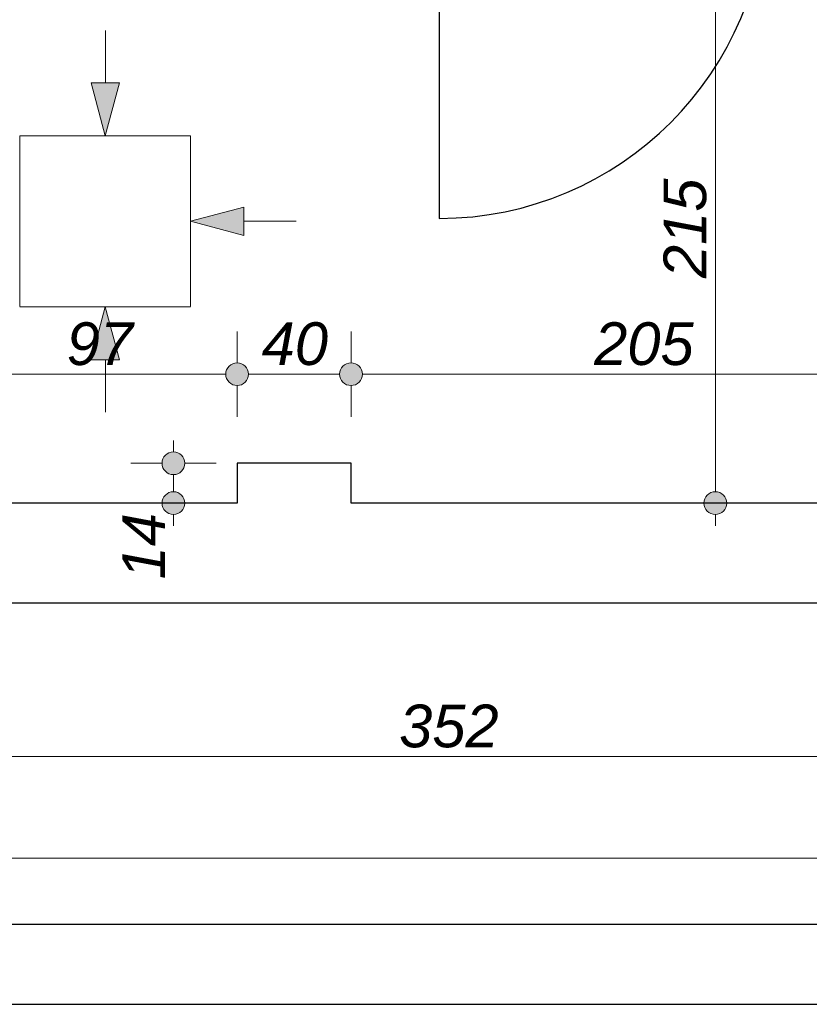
# Model space of a CAD drawing. Header units: millimetres. Extents: x -170998 to -45998, y 10557 to 52557.
# Tile 26 of 92: x -116432 to -113658, y 14639 to 18097. Entities that reach past the tile are written whole.
import ezdxf

# ---------------------------------------------------------------- set-up
doc = ezdxf.new("R2010")
doc.units = ezdxf.units.MM
doc.header["$MEASUREMENT"] = 0
doc.linetypes.add('Wipeout_Contour', pattern=[1000, 0, -1000])
for name, color, linetype in [('Drzwi', 7, 'Continuous'), ('Linia', 7, 'Continuous'), ('Strop', 7, 'Continuous'), ('Słup', 7, 'Continuous'), ('Wymiary', 7, 'Continuous'), ('Ściana', 7, 'Continuous')]:
    doc.layers.add(name, color=color, linetype=linetype)
doc.styles.add('Arial', font='txt')
doc.dimstyles.new('GENERATED_STYLE__1', dxfattribs={"dimtxt": 150, "dimasz": 152, "dimexe": 0.18, "dimexo": 0, "dimgap": 0.09, "dimtad": 1, "dimtih": 1, "dimtoh": 1, "dimlfac": 0.1, "dimzin": 0, "dimdsep": 46, "dimtxsty": 'Arial', "dimblk": 'ARROWHEAD_11', "dimblk1": 'ARROWHEAD_11', "dimblk2": 'ARROWHEAD_11', "dimcen": 0.09, "dimclrd": 114, "dimclre": 114, "dimclrt": 114, "dimazin": 0, "dimtfac": 1, "dimtdec": 4, "dimtmove": 0, "dimatfit": 3, "dimfxl": 1, "dimtolj": 1, "dimtzin": 0, "dimarcsym": 0})
doc.dimstyles.new('GENERATED_STYLE__2', dxfattribs={"dimtxt": 150, "dimasz": 152, "dimexe": 0.18, "dimexo": 0, "dimgap": 0.09, "dimtad": 1, "dimlfac": 0.1, "dimzin": 0, "dimdsep": 46, "dimtxsty": 'Arial', "dimblk": 'ARROWHEAD_11', "dimblk1": 'ARROWHEAD_11', "dimblk2": 'ARROWHEAD_11', "dimcen": 0.09, "dimclrd": 114, "dimclre": 114, "dimclrt": 114, "dimazin": 0, "dimtfac": 1, "dimtdec": 4, "dimtmove": 0, "dimatfit": 3, "dimfxl": 1, "dimtolj": 1, "dimtzin": 0, "dimarcsym": 0})

# ---------------------------------------------------------------- blocks, each defined once
blk = doc.blocks.new('*D87')
at = {"layer": 'Wymiary', "linetype": 'Continuous', "lineweight": 13}
for points in [[(-116598, 16852.2), (-116601.1, 16867.5), (-116609.7, 16880.5), (-116622.7, 16889.1), (-116638, 16892.2), (-116653.3, 16889.1), (-116666.3, 16880.5), (-116675, 16867.5), (-116678, 16852.2), (-116675, 16836.9), (-116666.3, 16823.9), (-116653.3, 16815.2), (-116638, 16812.2), (-116622.7, 16815.2), (-116609.7, 16823.9), (-116601.1, 16836.9)], [(-115628, 16852.2), (-115631.1, 16867.5), (-115639.7, 16880.5), (-115652.7, 16889.1), (-115668, 16892.2), (-115683.3, 16889.1), (-115696.3, 16880.5), (-115705, 16867.5), (-115708, 16852.2), (-115705, 16836.9), (-115696.3, 16823.9), (-115683.3, 16815.2), (-115668, 16812.2), (-115652.7, 16815.2), (-115639.7, 16823.9), (-115631.1, 16836.9)]]:
    blk.add_hatch(color=114, dxfattribs=at).paths.add_polyline_path(points)
at = {"layer": 'Wymiary', "color": 114, "lineweight": 13}
for p, q in [((-116638, 16892.2), (-116638, 17002.2)), ((-115668, 16892.2), (-115668, 17002.2)), ((-116598, 16852.2), (-115708, 16852.2)), ((-116638, 16702.2), (-116638, 16812.2)), ((-115668, 16702.2), (-115668, 16812.2))]:
    blk.add_line(p, q, dxfattribs=at)
for centre in [(-116638, 16852.2), (-115668, 16852.2)]:
    blk.add_circle(centre, 40, dxfattribs=at)
at = {"layer": 'Wymiary', "color": 114, "lineweight": 13, "insert": (-116266.8, 16882.2), "char_height": 150, "attachment_point": 7, "style": 'Arial'}
blk.add_mtext('\\A1;{\\fArial|b0|i1|c238|p38;97}', dxfattribs=at)
blk = doc.blocks.new('ARROWHEAD_11')
at = {"color": 0, "linetype": 'Continuous', "lineweight": 0}
blk.add_line((0, 0), (-1, 0), dxfattribs=at)
at = {"color": 0, "linetype": 'Continuous', "lineweight": 0, "const_width": 0.25, "flags": 128}
blk.add_lwpolyline([(-0.125, 0, 1), (0.125, 0, 1)], format="xyb", close=True, dxfattribs=at)
blk = doc.blocks.new('*D88')
at = {"layer": 'Wymiary', "linetype": 'Continuous', "lineweight": 13}
for points in [[(-115628, 16852.2), (-115631.1, 16867.5), (-115639.7, 16880.5), (-115652.7, 16889.1), (-115668, 16892.2), (-115683.3, 16889.1), (-115696.3, 16880.5), (-115705, 16867.5), (-115708, 16852.2), (-115705, 16836.9), (-115696.3, 16823.9), (-115683.3, 16815.2), (-115668, 16812.2), (-115652.7, 16815.2), (-115639.7, 16823.9), (-115631.1, 16836.9)], [(-115228, 16852.2), (-115231.1, 16867.5), (-115239.7, 16880.5), (-115252.7, 16889.1), (-115268, 16892.2), (-115283.3, 16889.1), (-115296.3, 16880.5), (-115305, 16867.5), (-115308, 16852.2), (-115305, 16836.9), (-115296.3, 16823.9), (-115283.3, 16815.2), (-115268, 16812.2), (-115252.7, 16815.2), (-115239.7, 16823.9), (-115231.1, 16836.9)]]:
    blk.add_hatch(color=114, dxfattribs=at).paths.add_polyline_path(points)
at = {"layer": 'Wymiary', "color": 114, "lineweight": 13}
for p, q in [((-115668, 16892.2), (-115668, 17002.2)), ((-115268, 16892.2), (-115268, 17002.2)), ((-115628, 16852.2), (-115308, 16852.2)), ((-115668, 16702.2), (-115668, 16812.2)), ((-115268, 16702.2), (-115268, 16812.2))]:
    blk.add_line(p, q, dxfattribs=at)
for centre in [(-115668, 16852.2), (-115268, 16852.2)]:
    blk.add_circle(centre, 40, dxfattribs=at)
at = {"layer": 'Wymiary', "color": 114, "lineweight": 13, "insert": (-115581.8, 16882.2), "char_height": 150, "attachment_point": 7, "style": 'Arial'}
blk.add_mtext('\\A1;{\\fArial|b0|i1|c238|p38;40}', dxfattribs=at)
blk = doc.blocks.new('*D89')
at = {"layer": 'Wymiary', "linetype": 'Continuous', "lineweight": 13}
for points in [[(-115228, 16852.2), (-115231.1, 16867.5), (-115239.7, 16880.5), (-115252.7, 16889.1), (-115268, 16892.2), (-115283.3, 16889.1), (-115296.3, 16880.5), (-115305, 16867.5), (-115308, 16852.2), (-115305, 16836.9), (-115296.3, 16823.9), (-115283.3, 16815.2), (-115268, 16812.2), (-115252.7, 16815.2), (-115239.7, 16823.9), (-115231.1, 16836.9)], [(-113178, 16852.2), (-113181.1, 16867.5), (-113189.7, 16880.5), (-113202.7, 16889.1), (-113218, 16892.2), (-113233.3, 16889.1), (-113246.3, 16880.5), (-113255, 16867.5), (-113258, 16852.2), (-113255, 16836.9), (-113246.3, 16823.9), (-113233.3, 16815.2), (-113218, 16812.2), (-113202.7, 16815.2), (-113189.7, 16823.9), (-113181.1, 16836.9)]]:
    blk.add_hatch(color=114, dxfattribs=at).paths.add_polyline_path(points)
at = {"layer": 'Wymiary', "color": 114, "lineweight": 13}
for p, q in [((-115268, 16892.2), (-115268, 17002.2)), ((-113218, 16892.2), (-113218, 17002.2)), ((-115228, 16852.2), (-113258, 16852.2)), ((-115268, 16702.2), (-115268, 16812.2)), ((-113218, 16702.2), (-113218, 16812.2))]:
    blk.add_line(p, q, dxfattribs=at)
for centre in [(-115268, 16852.2), (-113218, 16852.2)]:
    blk.add_circle(centre, 40, dxfattribs=at)
at = {"layer": 'Wymiary', "color": 114, "lineweight": 13, "insert": (-114413.8, 16882.2), "char_height": 150, "attachment_point": 7, "style": 'Arial'}
blk.add_mtext('\\A1;{\\fArial|b0|i1|c238|p38;205}', dxfattribs=at)
blk = doc.blocks.new('*D647')
at = {"layer": 'Wymiary', "linetype": 'Continuous', "lineweight": 13}
for points in [[(-115851.9, 16539.3), (-115855, 16554.6), (-115863.6, 16567.6), (-115876.6, 16576.3), (-115891.9, 16579.3), (-115907.2, 16576.3), (-115920.2, 16567.6), (-115928.9, 16554.6), (-115931.9, 16539.3), (-115928.9, 16524), (-115920.2, 16511), (-115907.2, 16502.4), (-115891.9, 16499.3), (-115876.6, 16502.4), (-115863.6, 16511), (-115855, 16524)], [(-115851.9, 16399.3), (-115855, 16414.6), (-115863.6, 16427.6), (-115876.6, 16436.3), (-115891.9, 16439.3), (-115907.2, 16436.3), (-115920.2, 16427.6), (-115928.9, 16414.6), (-115931.9, 16399.3), (-115928.9, 16384), (-115920.2, 16371), (-115907.2, 16362.4), (-115891.9, 16359.3), (-115876.6, 16362.4), (-115863.6, 16371), (-115855, 16384)]]:
    blk.add_hatch(color=114, dxfattribs=at).paths.add_polyline_path(points)
at = {"layer": 'Wymiary', "color": 114, "lineweight": 13}
for p, q in [((-115891.9, 16579.3), (-115891.9, 16619.3)), ((-115931.9, 16539.3), (-116041.9, 16539.3)), ((-115741.9, 16539.3), (-115851.9, 16539.3)), ((-115891.9, 16439.3), (-115891.9, 16499.3)), ((-115931.9, 16399.3), (-116041.9, 16399.3)), ((-115741.9, 16399.3), (-115851.9, 16399.3)), ((-115891.9, 16319.3), (-115891.9, 16359.3))]:
    blk.add_line(p, q, dxfattribs=at)
for centre in [(-115891.9, 16539.3), (-115891.9, 16399.3)]:
    blk.add_circle(centre, 40, dxfattribs=at)
at = {"layer": 'Wymiary', "color": 114, "lineweight": 13, "insert": (-115921.9, 16131.7), "char_height": 150, "attachment_point": 7, "rotation": 90, "style": 'Arial'}
blk.add_mtext('\\A1;{\\fArial|b0|i1|c238|p38;14}', dxfattribs=at)
blk = doc.blocks.new('*D660')
at = {"layer": 'Wymiary', "linetype": 'Continuous', "lineweight": 13}
for points in [[(-113948.1, 18549.3), (-113951.2, 18564.6), (-113959.8, 18577.6), (-113972.8, 18586.3), (-113988.1, 18589.3), (-114003.4, 18586.3), (-114016.4, 18577.6), (-114025.1, 18564.6), (-114028.1, 18549.3), (-114025.1, 18534), (-114016.4, 18521), (-114003.4, 18512.4), (-113988.1, 18509.3), (-113972.8, 18512.4), (-113959.8, 18521), (-113951.2, 18534)], [(-113948.1, 16399.3), (-113951.2, 16414.6), (-113959.8, 16427.6), (-113972.8, 16436.3), (-113988.1, 16439.3), (-114003.4, 16436.3), (-114016.4, 16427.6), (-114025.1, 16414.6), (-114028.1, 16399.3), (-114025.1, 16384), (-114016.4, 16371), (-114003.4, 16362.4), (-113988.1, 16359.3), (-113972.8, 16362.4), (-113959.8, 16371), (-113951.2, 16384)]]:
    blk.add_hatch(color=114, dxfattribs=at).paths.add_polyline_path(points)
at = {"layer": 'Wymiary', "color": 114, "lineweight": 13}
for p, q in [((-114028.1, 18549.3), (-114138.1, 18549.3)), ((-113838.1, 18549.3), (-113948.1, 18549.3)), ((-113988.1, 16439.3), (-113988.1, 18509.3)), ((-114028.1, 16399.3), (-114138.1, 16399.3)), ((-113838.1, 16399.3), (-113948.1, 16399.3)), ((-113988.1, 16319.3), (-113988.1, 16359.3))]:
    blk.add_line(p, q, dxfattribs=at)
for centre in [(-113988.1, 18549.3), (-113988.1, 16399.3)]:
    blk.add_circle(centre, 40, dxfattribs=at)
at = {"layer": 'Wymiary', "color": 114, "lineweight": 13, "char_height": 150, "attachment_point": 7, "rotation": 90, "style": 'Arial'}
for s, insert in [('\\A1;{\\fArial|b0|i1|c238|p38;12}', (-114018.1, 18281.7)), ('\\A1;{\\fArial|b0|i1|c238|p38;215}', (-114018.1, 17189.7))]:
    blk.add_mtext(s, dxfattribs=dict(at, insert=insert))
blk = doc.blocks.new('*D701')
at = {"layer": 'Wymiary', "linetype": 'Continuous', "lineweight": 13}
for points in [[(-116648, 15509.7), (-116651.1, 15525), (-116659.7, 15538), (-116672.7, 15546.7), (-116688, 15549.7), (-116703.3, 15546.7), (-116716.3, 15538), (-116725, 15525), (-116728, 15509.7), (-116725, 15494.4), (-116716.3, 15481.4), (-116703.3, 15472.7), (-116688, 15469.7), (-116672.7, 15472.7), (-116659.7, 15481.4), (-116651.1, 15494.4)], [(-113128, 15509.7), (-113131.1, 15525), (-113139.7, 15538), (-113152.7, 15546.7), (-113168, 15549.7), (-113183.3, 15546.7), (-113196.3, 15538), (-113205, 15525), (-113208, 15509.7), (-113205, 15494.4), (-113196.3, 15481.4), (-113183.3, 15472.7), (-113168, 15469.7), (-113152.7, 15472.7), (-113139.7, 15481.4), (-113131.1, 15494.4)]]:
    blk.add_hatch(color=114, dxfattribs=at).paths.add_polyline_path(points)
at = {"layer": 'Wymiary', "color": 114, "lineweight": 13}
for p, q in [((-116688, 15549.7), (-116688, 15659.7)), ((-113168, 15549.7), (-113168, 15659.7)), ((-116648, 15509.7), (-113208, 15509.7)), ((-116688, 15359.7), (-116688, 15469.7)), ((-113168, 15359.7), (-113168, 15469.7))]:
    blk.add_line(p, q, dxfattribs=at)
for centre in [(-116688, 15509.7), (-113168, 15509.7)]:
    blk.add_circle(centre, 40, dxfattribs=at)
at = {"layer": 'Wymiary', "color": 114, "lineweight": 13, "insert": (-115098.8, 15539.7), "char_height": 150, "attachment_point": 7, "style": 'Arial'}
blk.add_mtext('\\A1;{\\fArial|b0|i1|c238|p38;352}', dxfattribs=at)
blk = doc.blocks.new('*D717')
at = {"layer": 'Wymiary', "linetype": 'Continuous', "lineweight": 13}
for points in [[(-140218, 15152.7), (-140221.1, 15168.1), (-140229.7, 15181), (-140242.7, 15189.7), (-140258, 15192.7), (-140273.3, 15189.7), (-140286.3, 15181), (-140295, 15168.1), (-140298, 15152.7), (-140295, 15137.4), (-140286.3, 15124.5), (-140273.3, 15115.8), (-140258, 15112.7), (-140242.7, 15115.8), (-140229.7, 15124.5), (-140221.1, 15137.4)], [(-67518, 15152.7), (-67521, 15168.1), (-67529.7, 15181), (-67542.7, 15189.7), (-67558, 15192.7), (-67573.3, 15189.7), (-67586.3, 15181), (-67594.9, 15168.1), (-67598, 15152.7), (-67594.9, 15137.4), (-67586.3, 15124.5), (-67573.3, 15115.8), (-67558, 15112.7), (-67542.7, 15115.8), (-67529.7, 15124.5), (-67521, 15137.4)]]:
    blk.add_hatch(color=114, dxfattribs=at).paths.add_polyline_path(points)
at = {"layer": 'Wymiary', "color": 114, "lineweight": 13}
for p, q in [((-140258, 15192.7), (-140258, 15302.7)), ((-67558, 15192.7), (-67558, 15302.7)), ((-140338, 15152.7), (-140298, 15152.7)), ((-140218, 15152.7), (-67598, 15152.7)), ((-67518, 15152.7), (-67478, 15152.7)), ((-140258, 15002.7), (-140258, 15112.7)), ((-67558, 15002.7), (-67558, 15112.7))]:
    blk.add_line(p, q, dxfattribs=at)
for centre in [(-140258, 15152.7), (-67558, 15152.7)]:
    blk.add_circle(centre, 40, dxfattribs=at)
at = {"layer": 'Wymiary', "color": 114, "lineweight": 13, "insert": (-104307.1, 15182.7), "char_height": 150, "attachment_point": 7, "style": 'Arial'}
blk.add_mtext('\\A1;{\\fArial|b0|i1|c238|p38;7\xa0270,01}', dxfattribs=at)

msp = doc.modelspace()

# ---------------------------------------------------------------- hatches: boundary and pattern name
at = {"layer": 'Linia', "linetype": 'Continuous', "lineweight": 13}
for points in [[(-116131.112, 17689.012), (-116080.863, 17875.547), (-116180.863, 17875.681)], [(-115831.512, 17389.012), (-115644.91, 17339.012), (-115644.91, 17439.012)], [(-116131.112, 17089.012), (-116180.863, 16902.343), (-116080.863, 16902.476)]]:
    msp.add_hatch(color=150, dxfattribs=at).paths.add_polyline_path(points)

# ---------------------------------------------------------------- linework, layer by layer
at = {"layer": 'Drzwi'}
msp.add_line((-114958.019, 18549.32), (-114958.019, 17399.32), dxfattribs=at)
msp.add_arc((-114958.019, 18549.32), 1150, 270, 0, dxfattribs=at)
at = {"layer": 'Linia', "color": 150, "lineweight": 13}
for p, q in [((-116130.618, 18059.386), (-116130.863, 17875.614)), ((-116131.112, 17689.012), (-116180.863, 17875.681)), ((-116180.863, 17875.681), (-116080.863, 17875.547)), ((-116131.112, 17689.012), (-116080.863, 17875.547)), ((-115831.512, 17688.612), (-116431.512, 17688.612)), ((-116431.512, 17688.612), (-116431.512, 17089.412)), ((-115831.512, 17089.412), (-115831.512, 17688.612)), ((-115831.512, 17389.012), (-115644.91, 17439.012)), ((-115644.91, 17439.012), (-115644.91, 17339.012)), ((-115831.512, 17389.012), (-115644.91, 17339.012)), ((-115461.137, 17389.012), (-115644.91, 17389.012)), ((-116431.512, 17088.612), (-115831.512, 17088.612)), ((-116131.112, 17089.012), (-116180.863, 16902.343)), ((-116131.112, 17089.012), (-116080.863, 16902.476)), ((-116080.863, 16902.476), (-116180.863, 16902.343)), ((-116130.618, 16718.637), (-116130.863, 16902.41))]:
    msp.add_line(p, q, dxfattribs=at)
at = {"layer": 'Strop', "flags": 128}
msp.add_lwpolyline([(-96528.019, 14639.32), (-140258.019, 14639.32), (-141547.974, 14639.32), (-141547.974, 16204.96), (-158346.468, 31536.991), (-159768.887, 29978.522), (-165456.021, 35169.185), (-162779.93, 38101.664), (-160850.538, 36340.703), (-154498.018, 36340.703), (-154498.018, 42361.953, -0.00002607), (-154486.563, 42364.139, -0.04841545), (-132966.516, 44343.261, -0.0060186), (-130274.231, 44297.262), (-126000.282, 44095.254, -0.00045657), (-125806.601, 44084.047, -0.01791801), (-118229.318, 43365.515, -0.00776908), (-114963.359, 42885.553), (-114963.364, 42885.522, -0.034913), (-97147.904, 38702.246, -0.03139835)], format="xyb", dxfattribs=at)
at = {"layer": 'Słup'}
for p, q in [((-115668.019, 16539.32), (-115668.019, 16399.32)), ((-115268.019, 16539.32), (-115668.019, 16539.32)), ((-115268.019, 16399.32), (-115268.019, 16539.32))]:
    msp.add_line(p, q, dxfattribs=at)
at = {"layer": 'Ściana', "flags": 128}
for points in [[(-115668.019, 16399.32), (-116638.019, 16399.32)], [(-113218.019, 16399.32), (-115268.019, 16399.32)], [(-116688.019, 16049.32), (-113168.019, 16049.32)]]:
    msp.add_lwpolyline(points, dxfattribs=at)

# ---------------------------------------------------------------- dimensions: what is measured, and where the dimension line sits
at = {"layer": 'Wymiary', "color": 114, "lineweight": 13}
for base, p1, p2, picture, middle in [((-113988.126, 18549.32), (-115268.019, 16399.32), (-114678.881, 18549.32), '*D660', (-114093.126, 17360.491)), ((-115891.908, 16539.32), (-115668.019, 16399.32), (-115668.019, 16539.32), '*D647', (-115996.908, 16245.491))]:
    dim = msp.add_linear_dim(base=base, p1=p1, p2=p2, angle=90, dimstyle='GENERATED_STYLE__2', dxfattribs=at)
    dim.commit()
    dim.dimension.update_dxf_attribs({"geometry": picture, "text_midpoint": middle, "dimtype": 160, "text_rotation": 90})
for base, p1, p2, picture, middle in [((-115668.019, 16852.188), (-116638.019, 16399.32), (-115668.019, 16539.32), '*D87', (-116153.019, 16957.188)), ((-115268.019, 16852.188), (-115668.019, 16539.32), (-115268.019, 16539.32), '*D88', (-115468.019, 16957.188)), ((-113218.019, 16852.188), (-115268.019, 16539.32), (-113218.019, 16399.32), '*D89', (-114243.019, 16957.188)), ((-113168.019, 15509.705), (-116688.019, 16049.32), (-113168.019, 16049.32), '*D701', (-114928.019, 15614.705))]:
    dim = msp.add_linear_dim(base=base, p1=p1, p2=p2, dimstyle='GENERATED_STYLE__1', dxfattribs=at)
    dim.commit()
    dim.dimension.update_dxf_attribs({"geometry": picture, "text_midpoint": middle, "dimtype": 160})

# ---------------------------------------------------------------- next in the draw order: wipeouts: each hides what was drawn before it
at = {"color": 254, "linetype": 'Wipeout_Contour', "lineweight": 0, "ltscale": 477383.047514}
msp.add_wipeout([(-96878.019, 14919.32), (-139918.019, 14919.32), (-140258.019, 14639.32), (-96528.019, 14639.32)], dxfattribs=at).dxf.layer = 'Ściana'

# ---------------------------------------------------------------- next in the draw order: linework, layer by layer
at = {"layer": 'Ściana', "flags": 128}
for points in [[(-96878.019, 14919.32), (-139918.019, 14919.32)], [(-140258.019, 14639.32), (-96528.019, 14639.32)]]:
    msp.add_lwpolyline(points, dxfattribs=at)

# ---------------------------------------------------------------- next in the draw order: dimensions: what is measured, and where the dimension line sits
at = {"layer": 'Wymiary', "color": 114, "lineweight": 13}
dim = msp.add_linear_dim(base=(-67557.968, 15152.749), p1=(-140258.019, 14639.32), p2=(-67557.968, 20909.241), dimstyle='GENERATED_STYLE__1', dxfattribs=at)
dim.commit()
dim.dimension.update_dxf_attribs({"geometry": '*D717', "text_midpoint": (-103907.994, 15257.749), "dimtype": 160})

doc.saveas('drawing.dxf')
